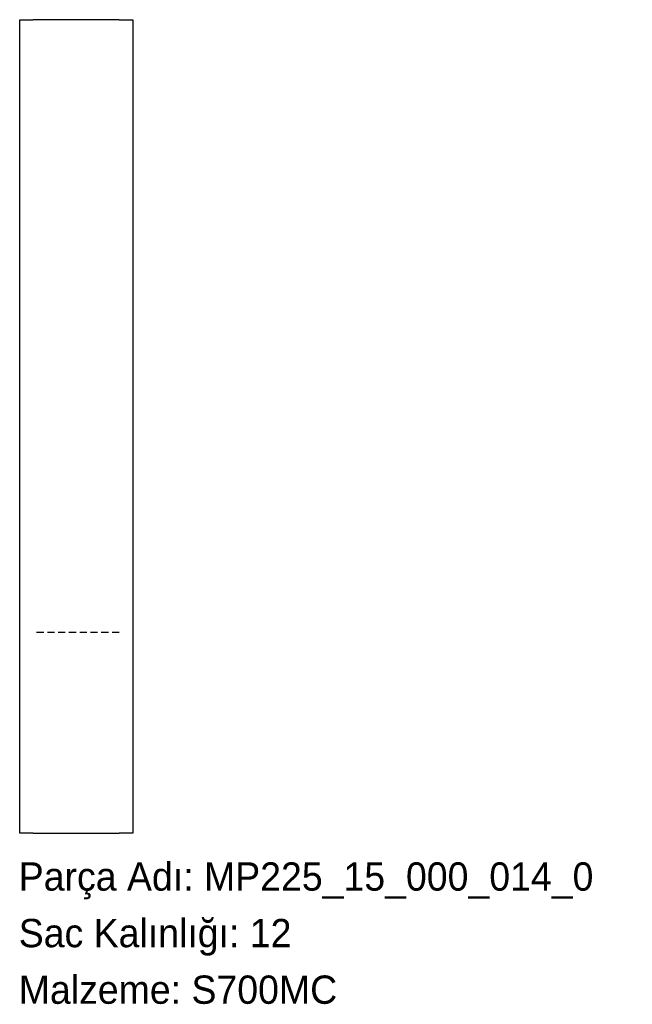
# Model space of a CAD drawing. Header units: millimetres. Extents: x 0 to 260, y -72 to 345.
import ezdxf

# ---------------------------------------------------------------- set-up
doc = ezdxf.new("R2010")
doc.units = ezdxf.units.MM
for name, pattern in [('SLD-Katı', [0]), ('SLD-Kesik', [4.572, 3.048, -1.524]), ('SLD-Sürekli', [0])]:
    doc.linetypes.add(name, pattern=pattern)
doc.layers.add('METIN', color=96, linetype='SLD-Katı')
doc.styles.add('SLDTEXTSTYLE0', font='ARIAL.TTF', dxfattribs={"width": 0.948, "bigfont": 'bigfont'})
doc.styles.add('SLDTEXTSTYLE1', font='ARIAL.TTF', dxfattribs={"width": 0.948})

msp = doc.modelspace()

# ---------------------------------------------------------------- linework, layer by layer
at = {"color": 7, "linetype": 'SLD-Sürekli', "lineweight": 25}
for p, q in [((0.4, 95.226902), (0.4, 345.4)), ((0.4, 345.4), (6.173503, 345.4)), ((42.626497, 345.4), (6.173503, 345.4)), ((42.626497, 345.4), (48.4, 345.4)), ((48.4, 345.4), (48.4, 95.226902)), ((0.4, 75.573098), (0.4, 95.226902)), ((48.4, 95.226902), (48.4, 75.573098)), ((0.4, 0.4), (0.4, 75.573098)), ((48.4, 75.573098), (48.4, 0.4)), ((6.173503, 0.4), (0.4, 0.4)), ((6.173503, 0.4), (42.626497, 0.4)), ((48.4, 0.4), (42.626497, 0.4))]:
    msp.add_line(p, q, dxfattribs=at)
at = {"color": 7, "linetype": 'SLD-Kesik'}
msp.add_line((42.626497, 85.4), (6.173503, 85.4), dxfattribs=at)

# ---------------------------------------------------------------- texts
at = {"layer": 'METIN', "char_height": 12, "attachment_point": 1}
for s, insert, style in [('Parça Adı: MP225_15_000_014_0', (0, -12.031187), 'SLDTEXTSTYLE0'), ('Sac Kalınlığı: 12', (0, -36.031187), 'SLDTEXTSTYLE0'), ('Malzeme: S700MC', (0, -60.031187), 'SLDTEXTSTYLE1')]:
    msp.add_mtext(s, dxfattribs=dict(at, insert=insert, style=style))

doc.saveas('drawing.dxf')
